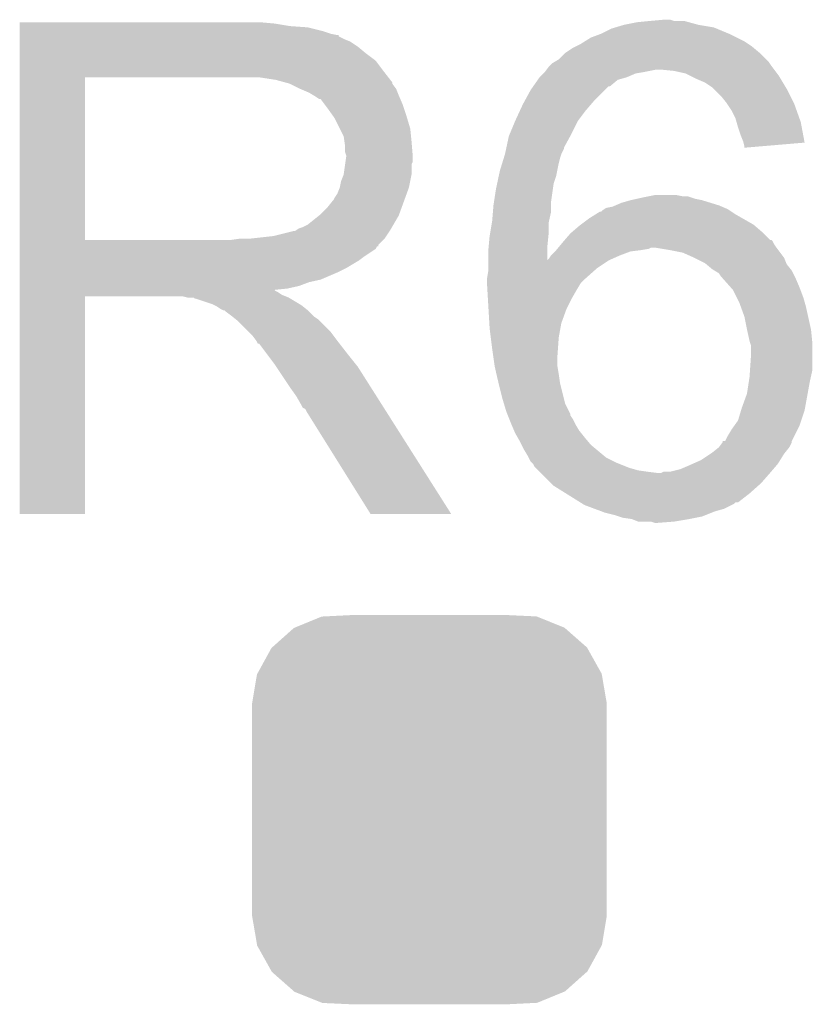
# Model space of a CAD drawing. Extents: x -0.05 to 0.95, y -0.15 to 1.54.
# Tile 23 of 32: x 0.51 to 0.57, y 1.26 to 1.34. Entities that reach past the tile are written whole.
import ezdxf

# ---------------------------------------------------------------- set-up
doc = ezdxf.new("R2010")
doc.units = 0
doc.layers.get('0').update_dxf_attribs({"linetype": 'CONTINUOUS'})
doc.layers.add('GEOMAGNETIC_2_CLICK_V101_GTO', color=14, linetype='CONTINUOUS')
doc.layers.add('GEOMAGNETIC_2_CLICK_V101_GTS', color=12, linetype='CONTINUOUS')

# ---------------------------------------------------------------- blocks, each defined once
blk = doc.blocks.new('CUSTOM_80')
for points in [[(-0.01052, 0.014219), (-0.008414, 0.015083), (0.010543, 0.014219), (0.008391, 0.015083)], [(-0.008414, 0.015083), (-0.00819, 0.015094), (0.008391, 0.015083), (0.008363, 0.015094)], [(-0.00819, 0.015094), (-0.006068, 0.0152), (0.008363, 0.015094), (0.006068, 0.0152)], [(-0.012294, 0.012667), (-0.010588, 0.014191), (0.012307, 0.012667), (0.010575, 0.014191)], [(-0.010588, 0.014191), (-0.01052, 0.014219), (0.010575, 0.014191), (0.010543, 0.014219)], [(-0.013443, 0.010616), (-0.01234, 0.012625), (0.013453, 0.010616), (0.01233, 0.012625)], [(-0.01234, 0.012625), (-0.012294, 0.012667), (0.01233, 0.012625), (0.012307, 0.012667)], [(-0.01385, 0.0083), (-0.01347, 0.010566), (0.01385, 0.0083), (0.013461, 0.010566)], [(-0.01347, 0.010566), (-0.013443, 0.010616), (0.013461, 0.010566), (0.013453, 0.010616)], [(-0.01385, 0.00825), (-0.01385, 0.0083), (0.01385, 0.00825), (0.01385, 0.0083)], [(-0.01385, -0.00825), (-0.01385, 0.00825), (0.01385, -0.00825), (0.01385, 0.00825)], [(-0.01385, -0.0083), (-0.01385, -0.00825), (0.01385, -0.0083), (0.01385, -0.00825)], [(-0.013461, -0.010565), (-0.01385, -0.0083), (0.01347, -0.010565), (0.01385, -0.0083)], [(-0.013453, -0.010616), (-0.013461, -0.010565), (0.013443, -0.010616), (0.01347, -0.010565)], [(-0.01233, -0.012625), (-0.013453, -0.010616), (0.01234, -0.012625), (0.013443, -0.010616)], [(-0.012307, -0.012667), (-0.01233, -0.012625), (0.012294, -0.012667), (0.01234, -0.012625)], [(-0.010575, -0.014191), (-0.012307, -0.012667), (0.010588, -0.014191), (0.012294, -0.012667)], [(-0.010543, -0.014219), (-0.010575, -0.014191), (0.01052, -0.014219), (0.010588, -0.014191)], [(-0.008391, -0.015083), (-0.010543, -0.014219), (0.008415, -0.015083), (0.01052, -0.014219)], [(-0.008363, -0.015094), (-0.008391, -0.015083), (0.008186, -0.015094), (0.008415, -0.015083)], [(-0.006068, -0.0152), (-0.008363, -0.015094), (0.006068, -0.0152), (0.008186, -0.015094)]]:
    blk.add_solid(points)

msp = doc.modelspace()

# ---------------------------------------------------------------- linework, layer by layer
at = {"layer": 'GEOMAGNETIC_2_CLICK_V101_GTO'}
for points in [[(0.510001, 1.3373), (0.510001, 1.3374), (0.5299, 1.3373), (0.5288, 1.3374)], [(0.510001, 1.3371), (0.510001, 1.3373), (0.5311, 1.3371), (0.5299, 1.3373)], [(0.5572, 1.3372), (0.5582, 1.3374), (0.563, 1.3372), (0.562267, 1.3374)], [(0.5582, 1.3374), (0.5592, 1.3375), (0.562267, 1.3374), (0.5619, 1.3375)], [(0.5592, 1.3375), (0.560299, 1.3376), (0.5611, 1.3375), (0.5608, 1.3376)], [(0.560299, 1.3376), (0.5603, 1.3376), (0.5608, 1.3376), (0.5603, 1.3376)], [(0.510001, 1.337), (0.510001, 1.3371), (0.5325, 1.337), (0.5311, 1.3371)], [(0.510001, 1.3367), (0.510001, 1.337), (0.5337, 1.3367), (0.5325, 1.337)], [(0.510001, 1.3365), (0.510001, 1.3367), (0.5343, 1.3365), (0.5337, 1.3367)], [(0.5554, 1.3365), (0.5562, 1.3369), (0.5654, 1.3365), (0.56444, 1.3369)], [(0.5562, 1.3369), (0.556533, 1.337), (0.56444, 1.3369), (0.5642, 1.337)], [(0.556533, 1.337), (0.5572, 1.3372), (0.5642, 1.337), (0.563, 1.3372)], [(0.510001, 1.3364), (0.510001, 1.3365), (0.5348, 1.3364), (0.5343, 1.3365)], [(0.510001, 1.336399), (0.510001, 1.3364), (0.5349, 1.336399), (0.5348, 1.3364)], [(0.510001, 1.3363), (0.510001, 1.336399), (0.534901, 1.3363), (0.5349, 1.336399)], [(0.510001, 1.3361), (0.510001, 1.3363), (0.5353, 1.3361), (0.534901, 1.3363)], [(0.510001, 1.3359), (0.510001, 1.3361), (0.5358, 1.3359), (0.5353, 1.3361)], [(0.510001, 1.3355), (0.510001, 1.3359), (0.5364, 1.3355), (0.5358, 1.3359)], [(0.5538, 1.3357), (0.55412, 1.3359), (0.5669, 1.3357), (0.5666, 1.3359)], [(0.55412, 1.3359), (0.5546, 1.3362), (0.5666, 1.3359), (0.566, 1.3362)], [(0.5546, 1.3362), (0.5554, 1.3365), (0.566, 1.3362), (0.5654, 1.3365)], [(0.510001, 1.335), (0.510001, 1.3355), (0.537, 1.335), (0.5364, 1.3355)], [(0.510001, 1.3344), (0.510001, 1.335), (0.5378, 1.3344), (0.537, 1.335)], [(0.5521, 1.3345), (0.5526, 1.335), (0.5683, 1.3345), (0.5678, 1.335)], [(0.5526, 1.335), (0.5532, 1.3354), (0.5678, 1.335), (0.56732, 1.3354)], [(0.5532, 1.3354), (0.5534, 1.3355), (0.56732, 1.3354), (0.5672, 1.3355)], [(0.5534, 1.3355), (0.5538, 1.3357), (0.5672, 1.3355), (0.5669, 1.3357)], [(0.510001, 1.3336), (0.510001, 1.3344), (0.5384, 1.3336), (0.5378, 1.3344)], [(0.5516, 1.3342), (0.551767, 1.3343), (0.568567, 1.3342), (0.5685, 1.3343)], [(0.551767, 1.3343), (0.5521, 1.3345), (0.5685, 1.3343), (0.5683, 1.3345)], [(0.510001, 1.3331), (0.510001, 1.3336), (0.538789, 1.3331), (0.5384, 1.3336)], [(0.5509, 1.3334), (0.551, 1.3335), (0.5581, 1.3334), (0.5587, 1.3335)], [(0.551, 1.3335), (0.55115, 1.3337), (0.5587, 1.3335), (0.5597, 1.3337)], [(0.55115, 1.3337), (0.5513, 1.3339), (0.568925, 1.3337), (0.568775, 1.3339)], [(0.5513, 1.3339), (0.5514, 1.334), (0.568775, 1.3339), (0.5687, 1.334)], [(0.5514, 1.334), (0.5516, 1.3342), (0.5687, 1.334), (0.568567, 1.3342)], [(0.5611, 1.3336), (0.5601, 1.3337), (0.569, 1.3336), (0.568925, 1.3337)], [(0.562, 1.3334), (0.5611, 1.3336), (0.56915, 1.3334), (0.569, 1.3336)], [(0.51, 1.320401), (0.510001, 1.333099), (0.5151, 1.320401), (0.5151, 1.333099)], [(0.510001, 1.333099), (0.510001, 1.3331), (0.5151, 1.333099), (0.5272, 1.3331)], [(0.53, 1.3329), (0.5287, 1.3331), (0.538944, 1.3329), (0.538789, 1.3331)], [(0.530734, 1.3327), (0.53, 1.3329), (0.5391, 1.3327), (0.538944, 1.3329)], [(0.5311, 1.3326), (0.530734, 1.3327), (0.5391, 1.3326), (0.5391, 1.3327)], [(0.55011, 1.3324), (0.55046, 1.3329), (0.5561, 1.3324), (0.5567, 1.3329)], [(0.55046, 1.3329), (0.5506, 1.3331), (0.5567, 1.3329), (0.5574, 1.3331)], [(0.5506, 1.3331), (0.5509, 1.3334), (0.5574, 1.3331), (0.5581, 1.3334)], [(0.5624, 1.3332), (0.562, 1.3334), (0.5693, 1.3332), (0.56915, 1.3334)], [(0.5628, 1.333), (0.5624, 1.3332), (0.56942, 1.333), (0.5693, 1.3332)], [(0.5635, 1.3327), (0.5628, 1.333), (0.5696, 1.3327), (0.56942, 1.333)], [(0.5641, 1.3323), (0.5635, 1.3327), (0.56984, 1.3323), (0.5696, 1.3327)], [(0.5319, 1.3322), (0.5311, 1.3326), (0.5394, 1.3322), (0.5391, 1.3326)], [(0.5326, 1.3319), (0.5319, 1.3322), (0.53952, 1.3319), (0.5394, 1.3322)], [(0.549409, 1.3312), (0.5499, 1.3321), (0.5548, 1.3312), (0.5557, 1.3321)], [(0.5499, 1.3321), (0.55011, 1.3324), (0.5557, 1.3321), (0.556, 1.3324)], [(0.55011, 1.3324), (0.55011, 1.3324), (0.556, 1.3324), (0.5561, 1.3324)], [(0.5642, 1.3322), (0.5641, 1.3323), (0.5699, 1.3322), (0.56984, 1.3323)], [(0.5648, 1.3316), (0.5642, 1.3322), (0.5702, 1.3316), (0.5699, 1.3322)], [(0.532933, 1.3317), (0.5326, 1.3319), (0.5396, 1.3317), (0.53952, 1.3319)], [(0.5331, 1.3316), (0.532933, 1.3317), (0.539643, 1.3316), (0.5396, 1.3317)], [(0.5334, 1.3314), (0.5331, 1.3316), (0.539729, 1.3314), (0.539643, 1.3316)], [(0.5338, 1.331), (0.5335, 1.3314), (0.5399, 1.331), (0.539729, 1.3314)], [(0.5493, 1.331), (0.549409, 1.3312), (0.554628, 1.331), (0.5548, 1.3312)], [(0.5652, 1.3311), (0.5648, 1.3316), (0.57045, 1.3311), (0.5702, 1.3316)], [(0.5341, 1.3306), (0.5338, 1.331), (0.540033, 1.3306), (0.5399, 1.331)], [(0.534457, 1.3301), (0.5341, 1.3306), (0.5402, 1.3301), (0.540033, 1.3306)], [(0.5487, 1.3297), (0.549069, 1.3305), (0.5536, 1.3297), (0.5542, 1.3305)], [(0.549069, 1.3305), (0.5493, 1.331), (0.5542, 1.3305), (0.554628, 1.331)], [(0.565267, 1.331), (0.5652, 1.3311), (0.5705, 1.331), (0.57045, 1.3311)], [(0.5656, 1.3305), (0.565267, 1.331), (0.570679, 1.3305), (0.5705, 1.331)], [(0.5659, 1.3299), (0.5656, 1.3305), (0.570893, 1.3299), (0.570679, 1.3305)], [(0.5346, 1.3299), (0.534457, 1.3301), (0.54026, 1.3299), (0.5402, 1.3301)], [(0.535, 1.3291), (0.5346, 1.3299), (0.5405, 1.3291), (0.54026, 1.3299)], [(0.548283, 1.3287), (0.5487, 1.3297), (0.5531, 1.3287), (0.5536, 1.3297)], [(0.565986, 1.3296), (0.5659, 1.3299), (0.571, 1.3296), (0.570893, 1.3299)], [(0.5353, 1.3285), (0.535, 1.3291), (0.54056, 1.3285), (0.5405, 1.3291)], [(0.5661, 1.3292), (0.565986, 1.3296), (0.571075, 1.3292), (0.571, 1.3296)], [(0.5663, 1.3286), (0.5661, 1.3292), (0.571187, 1.3286), (0.571075, 1.3292)], [(0.535357, 1.3281), (0.5353, 1.3285), (0.5406, 1.3281), (0.54056, 1.3285)], [(0.5354, 1.3278), (0.535357, 1.3281), (0.540625, 1.3278), (0.5406, 1.3281)], [(0.548007, 1.3276), (0.5482, 1.3285), (0.5525, 1.3276), (0.552991, 1.3285)], [(0.5482, 1.3285), (0.548283, 1.3287), (0.552991, 1.3285), (0.5531, 1.3287)], [(0.5665, 1.3281), (0.5663, 1.3286), (0.57128, 1.3281), (0.571187, 1.3286)], [(0.566525, 1.328), (0.5665, 1.3281), (0.571299, 1.328), (0.57128, 1.3281)], [(0.5354, 1.3273), (0.5354, 1.3278), (0.540667, 1.3273), (0.540625, 1.3278)], [(0.5355, 1.327), (0.5354, 1.3273), (0.540692, 1.327), (0.540667, 1.3273)], [(0.5479, 1.3271), (0.547986, 1.3275), (0.5523, 1.3271), (0.5525, 1.3275)], [(0.547986, 1.3275), (0.548007, 1.3276), (0.5525, 1.3275), (0.5525, 1.3276)], [(0.5666, 1.3277), (0.566525, 1.328), (0.567768, 1.3277), (0.571299, 1.328)], [(0.5666, 1.327601), (0.5666, 1.3277), (0.5666, 1.327601), (0.567768, 1.3277)], [(0.535443, 1.3265), (0.5355, 1.3269), (0.5407, 1.3265), (0.5407, 1.3269)], [(0.5355, 1.3269), (0.5355, 1.327), (0.5407, 1.3269), (0.540692, 1.327)], [(0.547685, 1.3264), (0.547808, 1.3268), (0.5521, 1.3264), (0.5522, 1.3268)], [(0.547808, 1.3268), (0.5479, 1.3271), (0.5522, 1.3268), (0.5523, 1.3271)], [(0.5353, 1.3255), (0.535414, 1.3263), (0.5406, 1.3255), (0.5406, 1.3263)], [(0.535414, 1.3263), (0.535443, 1.3265), (0.5406, 1.3263), (0.5407, 1.3265)], [(0.547414, 1.3254), (0.5475, 1.3258), (0.5519, 1.3254), (0.55198, 1.3258)], [(0.5475, 1.3258), (0.547685, 1.3264), (0.55198, 1.3258), (0.5521, 1.3264)], [(0.535, 1.3245), (0.5351, 1.325), (0.5404, 1.3245), (0.5405, 1.325)], [(0.5351, 1.325), (0.5353, 1.3255), (0.5405, 1.325), (0.5406, 1.3255)], [(0.547286, 1.3248), (0.547414, 1.3254), (0.5517, 1.3248), (0.5519, 1.3254)], [(0.5348, 1.324), (0.535, 1.3245), (0.540218, 1.324), (0.5404, 1.3245)], [(0.547046, 1.3234), (0.5472, 1.3244), (0.5515, 1.3234), (0.551643, 1.3244)], [(0.5472, 1.3244), (0.547286, 1.3248), (0.551643, 1.3244), (0.5517, 1.3248)], [(0.5344, 1.3234), (0.5345, 1.3235), (0.54, 1.3234), (0.540036, 1.3235)], [(0.5345, 1.3235), (0.5346, 1.3237), (0.540036, 1.3235), (0.540109, 1.3237)], [(0.5346, 1.3237), (0.5348, 1.324), (0.540109, 1.3237), (0.540218, 1.324)], [(0.557, 1.3233), (0.5577, 1.3235), (0.56395, 1.3233), (0.5633, 1.3235)], [(0.5577, 1.3235), (0.55815, 1.3236), (0.5633, 1.3235), (0.5628, 1.3236)], [(0.55815, 1.3236), (0.5586, 1.3237), (0.5628, 1.3236), (0.5625, 1.3237)], [(0.5586, 1.3237), (0.5591, 1.3238), (0.5625, 1.3237), (0.5622, 1.3238)], [(0.5591, 1.3238), (0.5596, 1.3239), (0.5618, 1.3238), (0.5613, 1.3239)], [(0.5591, 1.3238), (0.5591, 1.3238), (0.5622, 1.3238), (0.5618, 1.3238)], [(0.5335, 1.3224), (0.534, 1.3229), (0.539636, 1.3224), (0.539818, 1.3229)], [(0.534, 1.3229), (0.5344, 1.3234), (0.539818, 1.3229), (0.54, 1.3234)], [(0.546958, 1.3226), (0.547, 1.3231), (0.5515, 1.3226), (0.5515, 1.3231)], [(0.547, 1.3231), (0.547046, 1.3234), (0.5515, 1.3231), (0.5515, 1.3234)], [(0.5554, 1.3226), (0.5555, 1.3227), (0.5656, 1.3226), (0.56545, 1.3227)], [(0.5555, 1.3227), (0.55565, 1.3228), (0.56545, 1.3227), (0.5653, 1.3228)], [(0.55565, 1.3228), (0.5558, 1.3229), (0.5653, 1.3228), (0.565067, 1.3229)], [(0.5558, 1.3229), (0.5563, 1.323), (0.565067, 1.3229), (0.564833, 1.323)], [(0.5563, 1.323), (0.556533, 1.3231), (0.564833, 1.323), (0.5646, 1.3231)], [(0.556533, 1.3231), (0.557, 1.3233), (0.5646, 1.3231), (0.56395, 1.3233)], [(0.5325, 1.3216), (0.533375, 1.3223), (0.539192, 1.3216), (0.5396, 1.3223)], [(0.533375, 1.3223), (0.5335, 1.3224), (0.5396, 1.3223), (0.539636, 1.3224)], [(0.5469, 1.3219), (0.546958, 1.3226), (0.551344, 1.3219), (0.5515, 1.3226)], [(0.553833, 1.3216), (0.5545, 1.3221), (0.5673, 1.3216), (0.566425, 1.3221)], [(0.5545, 1.3221), (0.55498, 1.3224), (0.566425, 1.3221), (0.5659, 1.3224)], [(0.55498, 1.3224), (0.5553, 1.3226), (0.5659, 1.3224), (0.5656, 1.3226)], [(0.5315, 1.3211), (0.5318, 1.3213), (0.5389, 1.3211), (0.539017, 1.3213)], [(0.5318, 1.3213), (0.5321, 1.3214), (0.539017, 1.3213), (0.539075, 1.3214)], [(0.5321, 1.3214), (0.5325, 1.3216), (0.539075, 1.3214), (0.539192, 1.3216)], [(0.546717, 1.3208), (0.546867, 1.3217), (0.5513, 1.3208), (0.5513, 1.3217)], [(0.546867, 1.3217), (0.5469, 1.3219), (0.5513, 1.3217), (0.551344, 1.3219)], [(0.553117, 1.321), (0.5537, 1.3215), (0.568, 1.321), (0.567417, 1.3215)], [(0.5537, 1.3215), (0.553833, 1.3216), (0.567417, 1.3215), (0.5673, 1.3216)], [(0.51, 1.3204), (0.51, 1.320401), (0.5265, 1.3204), (0.5151, 1.320401)], [(0.51, 1.32), (0.51, 1.3204), (0.538, 1.32), (0.5384, 1.3204)], [(0.5265, 1.3204), (0.527199, 1.3205), (0.5384, 1.3204), (0.5385, 1.3205)], [(0.528, 1.3205), (0.5298, 1.3207), (0.5385, 1.3205), (0.538633, 1.3207)], [(0.5298, 1.3207), (0.5314, 1.3211), (0.538633, 1.3207), (0.5389, 1.3211)], [(0.546618, 1.3198), (0.5467, 1.3207), (0.5512, 1.3198), (0.55129, 1.3207)], [(0.5467, 1.3207), (0.546717, 1.3208), (0.55129, 1.3207), (0.5513, 1.3208)], [(0.552485, 1.3203), (0.552571, 1.3204), (0.5688, 1.3203), (0.5687, 1.3204)], [(0.552571, 1.3204), (0.553, 1.3209), (0.5686, 1.3204), (0.5681, 1.3209)], [(0.552571, 1.3204), (0.552571, 1.3204), (0.5687, 1.3204), (0.5686, 1.3204)], [(0.553, 1.3209), (0.553117, 1.321), (0.5681, 1.3209), (0.568, 1.321)], [(0.51, 1.3199), (0.51, 1.32), (0.537999, 1.3199), (0.538, 1.32)], [(0.51, 1.319899), (0.51, 1.3199), (0.5379, 1.319899), (0.537999, 1.3199)], [(0.51, 1.3197), (0.51, 1.319899), (0.5378, 1.3197), (0.5379, 1.319899)], [(0.51, 1.3191), (0.51, 1.3197), (0.5369, 1.3191), (0.5378, 1.3197)], [(0.5466, 1.3196), (0.546618, 1.3198), (0.5512, 1.3196), (0.5512, 1.3198)], [(0.5519, 1.3196), (0.551983, 1.3197), (0.5585, 1.3196), (0.5591, 1.3197)], [(0.551983, 1.3197), (0.552067, 1.3198), (0.5591, 1.3197), (0.5593, 1.3198)], [(0.552067, 1.3198), (0.552316, 1.3201), (0.5691, 1.3198), (0.5689, 1.3201)], [(0.552316, 1.3201), (0.5524, 1.3202), (0.5689, 1.3201), (0.56885, 1.3202)], [(0.5524, 1.3202), (0.552485, 1.3203), (0.56885, 1.3202), (0.5688, 1.3203)], [(0.5608, 1.3196), (0.5596, 1.3198), (0.56925, 1.3196), (0.5691, 1.3198)], [(0.51, 1.3188), (0.51, 1.3191), (0.5365, 1.3188), (0.5369, 1.3191)], [(0.5466, 1.318801), (0.5466, 1.3196), (0.551202, 1.318801), (0.5512, 1.3196)], [(0.551202, 1.318801), (0.5513, 1.3189), (0.556003, 1.318801), (0.556225, 1.3189)], [(0.5513, 1.3189), (0.5515, 1.3192), (0.556225, 1.3189), (0.5569, 1.3192)], [(0.5515, 1.3192), (0.5518, 1.3195), (0.5569, 1.3192), (0.5577, 1.3195)], [(0.5518, 1.3195), (0.5519, 1.3196), (0.5577, 1.3195), (0.5585, 1.3196)], [(0.5618, 1.3194), (0.5608, 1.3196), (0.5694, 1.3194), (0.56925, 1.3196)], [(0.5627, 1.319), (0.5618, 1.3194), (0.5697, 1.319), (0.5694, 1.3194)], [(0.5635, 1.3186), (0.5627, 1.319), (0.56986, 1.3186), (0.5697, 1.319)], [(0.51, 1.3182), (0.51, 1.3188), (0.5355, 1.3182), (0.5365, 1.3188)], [(0.51, 1.3179), (0.51, 1.3182), (0.5349, 1.3179), (0.5355, 1.3182)], [(0.5466, 1.3188), (0.5466, 1.318801), (0.556, 1.3188), (0.556003, 1.318801)], [(0.5466, 1.3182), (0.5466, 1.3188), (0.5551, 1.3182), (0.556, 1.3188)], [(0.5466, 1.318), (0.5466, 1.3182), (0.554875, 1.318), (0.5551, 1.3182)], [(0.56362, 1.3185), (0.5635, 1.3186), (0.5699, 1.3185), (0.56986, 1.3186)], [(0.5641, 1.3181), (0.56362, 1.3185), (0.57022, 1.3181), (0.5699, 1.3185)], [(0.564267, 1.318), (0.5641, 1.3181), (0.5703, 1.318), (0.57022, 1.3181)], [(0.51, 1.3173), (0.51, 1.3179), (0.5335, 1.3173), (0.5349, 1.3179)], [(0.51, 1.3171), (0.51, 1.3173), (0.5326, 1.3171), (0.5335, 1.3173)], [(0.5465, 1.3174), (0.5466, 1.318), (0.5542, 1.3174), (0.554875, 1.318)], [(0.5465, 1.317), (0.5465, 1.3174), (0.5538, 1.317), (0.5542, 1.3174)], [(0.5646, 1.3178), (0.564267, 1.318), (0.5704, 1.3178), (0.5703, 1.318)], [(0.5648, 1.3175), (0.5646, 1.3178), (0.57055, 1.3175), (0.5704, 1.3178)], [(0.5649, 1.3174), (0.5648, 1.3175), (0.5706, 1.3174), (0.57055, 1.3175)], [(0.565522, 1.3167), (0.5649, 1.3174), (0.5709, 1.3167), (0.5706, 1.3174)], [(0.51, 1.3168), (0.51, 1.3171), (0.5318, 1.3168), (0.5326, 1.3171)], [(0.51, 1.3166), (0.51, 1.3168), (0.5309, 1.3166), (0.5318, 1.3168)], [(0.51, 1.316499), (0.51, 1.3166), (0.529901, 1.316499), (0.5309, 1.3166)], [(0.5465, 1.3169), (0.5465, 1.317), (0.55374, 1.3169), (0.5538, 1.317)], [(0.546524, 1.3165), (0.5465, 1.3169), (0.5535, 1.3165), (0.55374, 1.3169)], [(0.5657, 1.3165), (0.565522, 1.3167), (0.570975, 1.3165), (0.5709, 1.3167)], [(0.51, 1.3164), (0.51, 1.316499), (0.53, 1.3164), (0.529901, 1.316499)], [(0.51, 1.3163), (0.51, 1.3164), (0.5302, 1.3163), (0.53, 1.3164)], [(0.51, 1.3161), (0.51, 1.3163), (0.5305, 1.3161), (0.5302, 1.3163)], [(0.51, 1.316), (0.51, 1.3161), (0.53075, 1.316), (0.5305, 1.3161)], [(0.51, 1.315999), (0.51, 1.316), (0.5151, 1.315999), (0.5227, 1.316)], [(0.51, 1.299001), (0.51, 1.315999), (0.515099, 1.299001), (0.5151, 1.315999)], [(0.5231, 1.3159), (0.5227, 1.316), (0.531, 1.3159), (0.53075, 1.316)], [(0.5237, 1.3158), (0.5236, 1.3159), (0.531166, 1.3158), (0.531, 1.3159)], [(0.5238, 1.3158), (0.5237, 1.3158), (0.531167, 1.3158), (0.531166, 1.3158)], [(0.525, 1.3154), (0.5238, 1.3158), (0.531833, 1.3154), (0.531167, 1.3158)], [(0.546565, 1.3158), (0.546524, 1.3165), (0.5531, 1.3158), (0.5535, 1.3165)], [(0.546612, 1.315), (0.546565, 1.3158), (0.5527, 1.315), (0.5531, 1.3158)], [(0.566, 1.3159), (0.5657, 1.3165), (0.5712, 1.3159), (0.570975, 1.3165)], [(0.5662, 1.3155), (0.566, 1.3159), (0.571314, 1.3155), (0.5712, 1.3159)], [(0.5252, 1.3153), (0.525, 1.3154), (0.532, 1.3153), (0.531833, 1.3154)], [(0.5254, 1.3152), (0.5252, 1.3153), (0.532125, 1.3152), (0.532, 1.3153)], [(0.5257, 1.315), (0.5254, 1.3152), (0.532375, 1.315), (0.532125, 1.3152)], [(0.5259, 1.3149), (0.5257, 1.315), (0.5325, 1.3149), (0.532375, 1.315)], [(0.546677, 1.3139), (0.546612, 1.315), (0.5523, 1.3139), (0.5527, 1.315)], [(0.566309, 1.3152), (0.5662, 1.3155), (0.5714, 1.3152), (0.571314, 1.3155)], [(0.5666, 1.3144), (0.566309, 1.3152), (0.571578, 1.3144), (0.5714, 1.3152)], [(0.5261, 1.3148), (0.526, 1.3149), (0.5326, 1.3148), (0.5325, 1.3149)], [(0.5265, 1.3145), (0.5261, 1.3148), (0.5329, 1.3145), (0.5326, 1.3148)], [(0.526625, 1.3144), (0.5265, 1.3145), (0.533, 1.3144), (0.5329, 1.3145)], [(0.526875, 1.3142), (0.526625, 1.3144), (0.5333, 1.3142), (0.533, 1.3144)], [(0.5668, 1.3134), (0.5666, 1.3144), (0.5718, 1.3134), (0.571578, 1.3144)], [(0.527, 1.3141), (0.526875, 1.3142), (0.5334, 1.3141), (0.5333, 1.3142)], [(0.5279, 1.3132), (0.527, 1.3141), (0.5343, 1.3132), (0.5334, 1.3141)], [(0.5467, 1.3135), (0.546677, 1.3139), (0.552227, 1.3135), (0.5523, 1.3139)], [(0.546788, 1.3128), (0.5467, 1.3135), (0.5521, 1.3128), (0.552227, 1.3135)], [(0.5282, 1.3129), (0.5279, 1.3132), (0.534525, 1.3129), (0.5343, 1.3132)], [(0.5285, 1.3125), (0.5282, 1.3129), (0.534825, 1.3125), (0.534525, 1.3129)], [(0.5469, 1.3119), (0.546788, 1.3128), (0.552036, 1.3119), (0.5521, 1.3128)], [(0.567, 1.3125), (0.5668, 1.3134), (0.57189, 1.3125), (0.5718, 1.3134)], [(0.52855, 1.3124), (0.5285, 1.3125), (0.5349, 1.3124), (0.534825, 1.3125)], [(0.5286, 1.312301), (0.52855, 1.3124), (0.534977, 1.312301), (0.5349, 1.3124)], [(0.5287, 1.3123), (0.5286, 1.312301), (0.534978, 1.3123), (0.534977, 1.312301)], [(0.5293, 1.3115), (0.5287, 1.3123), (0.5356, 1.3115), (0.534978, 1.3123)], [(0.567033, 1.3124), (0.567, 1.3125), (0.5719, 1.3124), (0.57189, 1.3125)], [(0.5671, 1.3122), (0.567033, 1.3124), (0.5719, 1.3122), (0.5719, 1.3124)], [(0.5671, 1.3112), (0.5671, 1.3122), (0.5719, 1.3112), (0.5719, 1.3122)], [(0.5299, 1.3107), (0.5293, 1.3115), (0.53624, 1.3107), (0.5356, 1.3115)], [(0.546972, 1.3114), (0.5469, 1.3119), (0.552, 1.3114), (0.552036, 1.3119)], [(0.5471, 1.3105), (0.546972, 1.3114), (0.552, 1.3105), (0.552, 1.3114)], [(0.567033, 1.3102), (0.5671, 1.3112), (0.5719, 1.3102), (0.5719, 1.3112)], [(0.530033, 1.3105), (0.5299, 1.3107), (0.5364, 1.3105), (0.53624, 1.3107)], [(0.530767, 1.3094), (0.530033, 1.3105), (0.5371, 1.3094), (0.5364, 1.3105)], [(0.547238, 1.3099), (0.5471, 1.3105), (0.5521, 1.3099), (0.552, 1.3105)], [(0.5474, 1.3092), (0.547238, 1.3099), (0.5522, 1.3092), (0.5521, 1.3099)], [(0.566938, 1.3093), (0.567, 1.3097), (0.5717, 1.3093), (0.571789, 1.3097)], [(0.567, 1.3097), (0.567033, 1.3102), (0.571789, 1.3097), (0.5719, 1.3102)], [(0.5311, 1.3089), (0.530767, 1.3094), (0.537417, 1.3089), (0.5371, 1.3094)], [(0.5316, 1.3082), (0.5311, 1.3089), (0.537861, 1.3082), (0.537417, 1.3089)], [(0.5477, 1.308), (0.5474, 1.3092), (0.5525, 1.308), (0.5522, 1.3092)], [(0.5668, 1.3084), (0.566938, 1.3093), (0.571536, 1.3084), (0.5717, 1.3093)], [(0.532, 1.3075), (0.5316, 1.3082), (0.538306, 1.3075), (0.537861, 1.3082)], [(0.5664, 1.3073), (0.5668, 1.3084), (0.571336, 1.3073), (0.571536, 1.3084)], [(0.5321, 1.3073), (0.532, 1.3075), (0.538432, 1.3073), (0.538306, 1.3075)], [(0.5323, 1.3072), (0.5321, 1.3073), (0.538496, 1.3072), (0.538432, 1.3073)], [(0.54782, 1.3076), (0.5477, 1.308), (0.5526, 1.3076), (0.5525, 1.308)], [(0.548, 1.307), (0.54782, 1.3076), (0.5529, 1.307), (0.5526, 1.3076)], [(0.56634, 1.3071), (0.5664, 1.3073), (0.5713, 1.3071), (0.571336, 1.3073)], [(0.5324, 1.307), (0.5323, 1.3072), (0.538623, 1.307), (0.538496, 1.3072)], [(0.5374, 1.299), (0.5324, 1.307), (0.543698, 1.299), (0.538623, 1.307)], [(0.54808, 1.3068), (0.548, 1.307), (0.553, 1.3068), (0.5529, 1.307)], [(0.54812, 1.3067), (0.54808, 1.3068), (0.553, 1.3067), (0.553, 1.3068)], [(0.54824, 1.3064), (0.54812, 1.3067), (0.5532, 1.3064), (0.553, 1.3067)], [(0.5661, 1.3063), (0.56634, 1.3071), (0.571033, 1.3063), (0.5713, 1.3071)], [(0.5484, 1.306), (0.54824, 1.3064), (0.5534, 1.306), (0.5532, 1.3064)], [(0.548614, 1.3055), (0.5484, 1.306), (0.5537, 1.3055), (0.5534, 1.306)], [(0.5656, 1.3056), (0.565814, 1.3059), (0.57075, 1.3056), (0.5709, 1.3059)], [(0.565814, 1.3059), (0.5661, 1.3063), (0.5709, 1.3059), (0.571033, 1.3063)], [(0.5487, 1.3053), (0.548614, 1.3055), (0.55386, 1.3053), (0.5537, 1.3055)], [(0.548871, 1.305), (0.5487, 1.3053), (0.5541, 1.305), (0.55386, 1.3053)], [(0.5491, 1.3046), (0.548871, 1.305), (0.554434, 1.3046), (0.5541, 1.305)], [(0.565099, 1.3047), (0.5653, 1.3051), (0.5703, 1.3047), (0.5705, 1.3051)], [(0.5653, 1.3051), (0.5656, 1.3056), (0.5705, 1.3051), (0.57075, 1.3056)], [(0.5492, 1.3044), (0.5491, 1.3046), (0.5546, 1.3044), (0.554434, 1.3046)], [(0.5494, 1.304), (0.5492, 1.3044), (0.55508, 1.304), (0.5546, 1.3044)], [(0.5646, 1.3042), (0.5649, 1.3046), (0.5701, 1.3042), (0.5703, 1.3046)], [(0.5649, 1.304699), (0.565063, 1.3047), (0.5703, 1.304699), (0.5703, 1.3047)], [(0.5649, 1.3046), (0.5649, 1.304699), (0.5703, 1.3046), (0.5703, 1.304699)], [(0.5497, 1.3035), (0.5494, 1.304), (0.55568, 1.3035), (0.55508, 1.304)], [(0.54975, 1.3034), (0.5497, 1.3035), (0.5558, 1.3034), (0.55568, 1.3035)], [(0.5632, 1.3032), (0.56395, 1.3037), (0.569388, 1.3032), (0.5697, 1.3037)], [(0.56395, 1.3037), (0.5641, 1.3038), (0.5697, 1.3037), (0.56978, 1.3038)], [(0.5641, 1.3038), (0.5646, 1.3042), (0.56978, 1.3038), (0.5701, 1.3042)], [(0.5499, 1.3031), (0.54975, 1.3034), (0.5564, 1.3031), (0.5558, 1.3034)], [(0.55, 1.303), (0.5499, 1.3031), (0.5566, 1.303), (0.5564, 1.3031)], [(0.5501, 1.3029), (0.55, 1.303), (0.55685, 1.3029), (0.5566, 1.303)], [(0.5502, 1.3027), (0.5501, 1.3029), (0.55735, 1.3027), (0.55685, 1.3029)], [(0.5503, 1.3026), (0.5502, 1.3027), (0.5576, 1.3026), (0.55735, 1.3027)], [(0.5616, 1.3025), (0.5623, 1.3028), (0.568857, 1.3025), (0.569114, 1.3028)], [(0.5623, 1.3028), (0.562525, 1.3029), (0.569114, 1.3028), (0.5692, 1.3029)], [(0.562525, 1.3029), (0.5632, 1.3032), (0.5692, 1.3029), (0.569388, 1.3032)], [(0.5505, 1.3024), (0.5503, 1.3026), (0.5583, 1.3024), (0.5576, 1.3026)], [(0.5506, 1.3023), (0.5505, 1.3024), (0.559, 1.3023), (0.5583, 1.3024)], [(0.5507, 1.3022), (0.5506, 1.3023), (0.5598, 1.3022), (0.559, 1.3023)], [(0.5515, 1.3014), (0.5507, 1.3022), (0.5679, 1.3014), (0.5686, 1.3022)], [(0.5601, 1.3022), (0.5603, 1.3023), (0.5686, 1.3022), (0.568686, 1.3023)], [(0.5608, 1.3023), (0.5616, 1.3025), (0.568686, 1.3023), (0.568857, 1.3025)], [(0.5517, 1.3012), (0.5515, 1.3014), (0.567675, 1.3012), (0.5679, 1.3014)], [(0.55266, 1.3006), (0.5517, 1.3012), (0.567, 1.3006), (0.567675, 1.3012)], [(0.55378, 1.2999), (0.55266, 1.3006), (0.5661, 1.2999), (0.567, 1.3006)], [(0.553781, 1.2999), (0.55378, 1.2999), (0.5659, 1.2999), (0.5661, 1.2999)], [(0.55394, 1.2998), (0.553781, 1.2999), (0.5658, 1.2998), (0.5659, 1.2999)], [(0.5541, 1.2997), (0.55394, 1.2998), (0.5656, 1.2997), (0.5658, 1.2998)], [(0.5549, 1.2994), (0.5541, 1.2997), (0.565, 1.2994), (0.5656, 1.2997)], [(0.515099, 1.299), (0.51, 1.299001), (0.515099, 1.299), (0.515099, 1.299001)], [(0.543698, 1.299), (0.543698, 1.299), (0.543698, 1.299), (0.5374, 1.299)], [(0.555434, 1.2992), (0.5549, 1.2994), (0.5643, 1.2992), (0.565, 1.2994)], [(0.5557, 1.2991), (0.555434, 1.2992), (0.56405, 1.2991), (0.5643, 1.2992)], [(0.5565, 1.2989), (0.5557, 1.2991), (0.56355, 1.2989), (0.56405, 1.2991)], [(0.5568, 1.2988), (0.5565, 1.2989), (0.5633, 1.2988), (0.56355, 1.2989)], [(0.5571, 1.2987), (0.5568, 1.2988), (0.5628, 1.2987), (0.5633, 1.2988)], [(0.5578, 1.2986), (0.5571, 1.2987), (0.5623, 1.2986), (0.5628, 1.2987)], [(0.5583, 1.2984), (0.5578, 1.2986), (0.561101, 1.2984), (0.5623, 1.2986)], [(0.5593, 1.2984), (0.5583, 1.2984), (0.5611, 1.2984), (0.561101, 1.2984)], [(0.5596, 1.2983), (0.5593, 1.2984), (0.559801, 1.2983), (0.5611, 1.2984)], [(0.5598, 1.2983), (0.5596, 1.2983), (0.5598, 1.2983), (0.559801, 1.2983)]]:
    msp.add_solid(points, dxfattribs=at)

# ---------------------------------------------------------------- block references
at = {"layer": 'GEOMAGNETIC_2_CLICK_V101_GTS'}
msp.add_blockref('CUSTOM_80', (0.542, 1.2759), dxfattribs=at)

doc.saveas('drawing.dxf')
